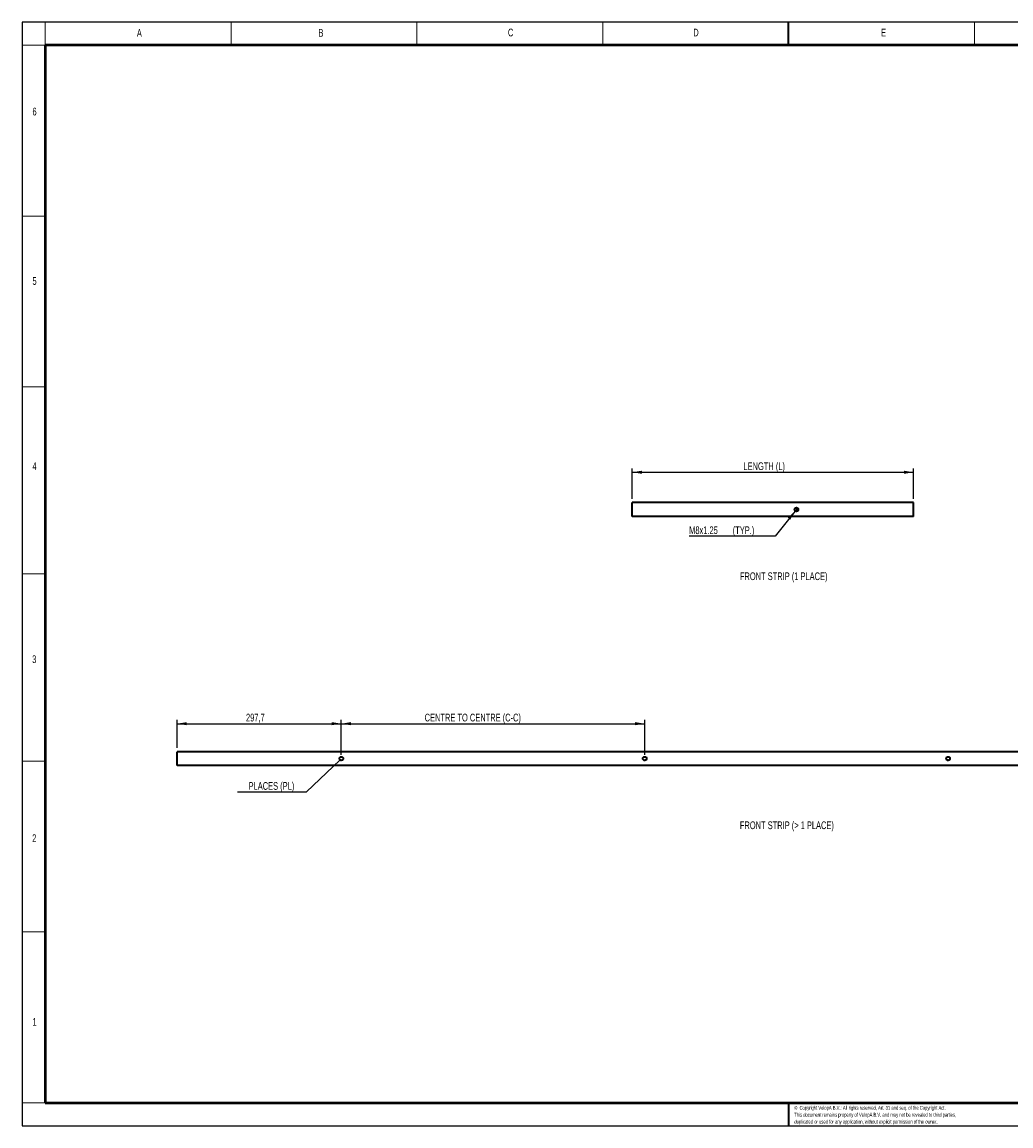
# Model space of a CAD drawing. Header units: millimetres. Extents: x 48 to 2827, y 39 to 2041.
# Tile 1 of 2: x 48 to 1841, y 39 to 2041. Entities that reach past the tile are written whole.
import ezdxf

# ---------------------------------------------------------------- set-up
doc = ezdxf.new("R2010")
doc.units = ezdxf.units.MM
doc.header["$LTSCALE"] = 7
doc.linetypes.add('SLD-Solid', pattern=[0])
doc.layers.add('-FORMAT-', color=7, linetype='SLD-Solid')
doc.layers.add('-FORMAT_TEXT-', color=7, linetype='SLD-Solid')
doc.styles.add('SLDTEXTSTYLE0', font='TXT', dxfattribs={"width": 0.638186})
doc.styles.add('SLDTEXTSTYLE1', font='TXT', dxfattribs={"width": 0.605})
doc.dimstyles.new('SLDDIMSTYLE0', dxfattribs={"dimtxt": 14, "dimasz": 17.5, "dimexe": 0, "dimexo": 0.0625, "dimgap": 3.5, "dimtad": 1, "dimdec": 1, "dimrnd": 1e-09, "dimzin": 12, "dimdsep": 46, "dimtxsty": 'SLDTEXTSTYLE1', "dimsah": 1, "dimcen": 0.09, "dimadec": 0, "dimazin": 3, "dimtfac": 1, "dimtdec": 1, "dimtofl": 0, "dimtmove": 0, "dimatfit": 3, "dimfxl": 1, "dimfrac": 2, "dimtolj": 1, "dimtzin": 12, "dimarcsym": 0})
doc.dimstyles.new('SLDDIMSTYLE1', dxfattribs={"dimtxt": 0.18, "dimasz": 17.5, "dimexe": 0, "dimexo": 0.0625, "dimgap": 0, "dimtad": 0, "dimtih": 1, "dimtoh": 1, "dimdec": 0, "dimrnd": 1e-09, "dimzin": 0, "dimdsep": 46, "dimtxsty": 'Standard', "dimblk1": 'NONE', "dimblk2": 'NONE', "dimsah": 1, "dimcen": 0.09, "dimadec": 0, "dimazin": 0, "dimtfac": 17.5, "dimtdec": 0, "dimtofl": 0, "dimtmove": 0, "dimatfit": 3, "dimldrblk": 'NONE', "dimfxl": 1, "dimfrac": 2, "dimtolj": 1, "dimtzin": 0, "dimarcsym": 0})
doc.dimstyles.new('SLDDIMSTYLE2', dxfattribs={"dimtxt": 14, "dimasz": 17.5, "dimexe": 0, "dimexo": 0.0625, "dimgap": 3.5, "dimtad": 0, "dimtih": 1, "dimtoh": 1, "dimdec": 1, "dimrnd": 1e-09, "dimzin": 12, "dimdsep": 46, "dimtxsty": 'SLDTEXTSTYLE1', "dimblk1": 'NONE', "dimsah": 1, "dimcen": 0, "dimadec": 0, "dimazin": 3, "dimtfac": 1, "dimtdec": 1, "dimtmove": 0, "dimatfit": 3, "dimldrblk": 'NONE', "dimfxl": 1, "dimfrac": 2, "dimtolj": 1, "dimtzin": 12, "dimarcsym": 0})

# ---------------------------------------------------------------- blocks, each defined once
blk = doc.blocks.new('_D')
at = {"layer": '-FORMAT-', "color": 7, "transparency": 16777216}
for p, q in [((329.3, 725.2), (329.3, 776)), ((329.3, 769), (626.9, 769)), ((626.9, 712.7), (626.9, 776))]:
    blk.add_line(p, q, dxfattribs=at)
for points in [[(329.3, 769), (346.8, 766.2), (346.8, 771.8)], [(626.9, 769), (609.4, 771.8), (609.4, 766.2)]]:
    blk.add_solid(points, dxfattribs=at)
at = {"layer": '-FORMAT-', "color": 7, "transparency": 16777216, "insert": (454.1, 787.1), "char_height": 14, "attachment_point": 1, "style": 'SLDTEXTSTYLE1'}
blk.add_mtext('297,7', dxfattribs=at)
blk = doc.blocks.new('_D_1')
at = {"layer": '-FORMAT-', "color": 7, "transparency": 16777216}
for p, q in [((626.9, 712.7), (626.9, 776)), ((626.9, 769), (1176.9, 769)), ((1176.9, 712.7), (1176.9, 776))]:
    blk.add_line(p, q, dxfattribs=at)
for points in [[(626.9, 769), (644.4, 766.2), (644.4, 771.8)], [(1176.9, 769), (1159.4, 771.8), (1159.4, 766.2)]]:
    blk.add_solid(points, dxfattribs=at)
at = {"layer": '-FORMAT-', "color": 7, "transparency": 16777216, "insert": (778, 787.1), "char_height": 14, "attachment_point": 1, "style": 'SLDTEXTSTYLE1'}
blk.add_mtext('CENTRE TO CENTRE (C-C)', dxfattribs=at)
blk = doc.blocks.new('SW_NOTE_0')
at = {"layer": '-FORMAT-', "color": 0}
blk.add_line((-125.4, 0), (0, 0), dxfattribs=at)
at = {"layer": '-FORMAT-', "color": 0, "insert": (-63.7, 17.5), "char_height": 14, "attachment_point": 2, "style": 'SLDTEXTSTYLE1'}
blk.add_mtext('PLACES (PL)', dxfattribs=at)
blk = doc.blocks.new('_None')
blk = doc.blocks.new('_D_2')
at = {"layer": '-FORMAT-', "color": 7, "transparency": 16777216}
for p, q in [((1154.3, 1177), (1154.3, 1232)), ((1154.3, 1225), (1664.3, 1225)), ((1664.3, 1177), (1664.3, 1232))]:
    blk.add_line(p, q, dxfattribs=at)
for points in [[(1154.3, 1225), (1171.8, 1222.2), (1171.8, 1227.8)], [(1664.3, 1225), (1646.8, 1227.8), (1646.8, 1222.2)]]:
    blk.add_solid(points, dxfattribs=at)
at = {"layer": '-FORMAT-', "color": 7, "transparency": 16777216, "insert": (1355.9, 1243), "char_height": 14, "attachment_point": 1, "style": 'SLDTEXTSTYLE1'}
blk.add_mtext('LENGTH (L)', dxfattribs=at)
blk = doc.blocks.new('_D_3')
at = {"layer": '-FORMAT-', "color": 7, "transparency": 16777216}
for p, q in [((1449.4, 1154.4), (1413.2, 1108.9)), ((1454.4, 1160.7), (1449.4, 1154.4)), ((1413.2, 1108.9), (1257.5, 1108.9))]:
    blk.add_line(p, q, dxfattribs=at)
blk.add_solid([(1449.4, 1154.4), (1436.4, 1142.5), (1440.7, 1139)], dxfattribs=at)
at = {"layer": '-FORMAT-', "color": 7, "transparency": 16777216, "char_height": 14, "attachment_point": 1, "style": 'SLDTEXTSTYLE1'}
for s, insert in [('M8x1.25', (1257.5, 1126.9)), ('(TYP.)', (1336.5, 1126.9))]:
    blk.add_mtext(s, dxfattribs=dict(at, insert=insert))

msp = doc.modelspace()

# ---------------------------------------------------------------- linework, layer by layer
at = {"layer": '-FORMAT-', "lineweight": 25}
for p, q in [((2827.2, 2041.49), (48.2, 2041.49)), ((48.2, 2041.49), (48.2, 39.49)), ((48.2, 39.49), (2827.2, 39.49))]:
    msp.add_line(p, q, dxfattribs=at)
at = {"layer": '-FORMAT-', "lineweight": 18}
for p, q in [((90.2, 1999.49), (90.2, 2041.49)), ((427.08, 1999.49), (427.08, 2041.49)), ((763.95, 1999.49), (763.95, 2041.49)), ((1100.83, 1999.49), (1100.83, 2041.49)), ((1774.58, 1999.49), (1774.58, 2041.49)), ((90.2, 1999.49), (48.2, 1999.49)), ((90.2, 1689.74), (48.2, 1689.74)), ((90.2, 1379.99), (48.2, 1379.99)), ((90.2, 1040.49), (48.2, 1040.49)), ((90.2, 700.99), (48.2, 700.99)), ((90.2, 391.24), (48.2, 391.24)), ((90.2, 81.49), (48.2, 81.49))]:
    msp.add_line(p, q, dxfattribs=at)
at = {"layer": '-FORMAT-', "lineweight": 35}
for p, q in [((1437.7, 1999.49), (1437.7, 2041.49)), ((1437.7, 81.49), (1437.7, 39.49))]:
    msp.add_line(p, q, dxfattribs=at)
at = {"layer": '-FORMAT-', "lineweight": 50}
for p, q in [((2785.2, 1999.49), (90.2, 1999.49)), ((90.2, 1999.49), (90.2, 81.49)), ((90.2, 81.49), (2785.2, 81.49))]:
    msp.add_line(p, q, dxfattribs=at)
at = {"color": 7, "linetype": 'SLD-Solid', "lineweight": 35}
for p, q in [((1664.29, 1170.04), (1154.29, 1170.04)), ((1154.29, 1145.04), (1154.29, 1170.04)), ((1664.29, 1145.04), (1664.29, 1170.04)), ((1664.29, 1145.04), (1154.29, 1145.04)), ((329.29, 693.22), (329.29, 718.22)), ((2489.29, 718.22), (329.29, 718.22)), ((2489.29, 693.22), (329.29, 693.22))]:
    msp.add_line(p, q, dxfattribs=at)
for centre in [(1451.94, 1157.54), (626.94, 705.72), (1176.94, 705.72), (1726.94, 705.72)]:
    msp.add_circle(centre, 3.4, dxfattribs=at)
at = {"color": 7, "linetype": 'SLD-Solid', "lineweight": 18}
for centre in [(1451.94, 1157.54), (626.94, 705.72), (1176.94, 705.72), (1726.94, 705.72)]:
    msp.add_arc(centre, 4, 75, 345, dxfattribs=at)

# ---------------------------------------------------------------- block references
at = {"layer": '-FORMAT-', "color": 7}
msp.add_blockref('SW_NOTE_0', (563.94, 645.59), dxfattribs=at)

# ---------------------------------------------------------------- texts
at = {"layer": '-FORMAT-', "color": 7, "char_height": 14, "attachment_point": 2, "style": 'SLDTEXTSTYLE1'}
for s, insert in [('FRONT STRIP (1 PLACE)', (1428.87, 1043.43)), ('FRONT STRIP (> 1 PLACE)', (1434.64, 591.79))]:
    msp.add_mtext(s, dxfattribs=dict(at, insert=insert))
at = {"layer": '-FORMAT_TEXT-'}
for s, insert, char_height, attachment_point, style in [('A', (260.8, 2028.73), 14, 2, 'SLDTEXTSTYLE1'), ('B', (590.01, 2028.94), 14, 2, 'SLDTEXTSTYLE1'), ('C', (933.84, 2029.54), 14, 2, 'SLDTEXTSTYLE1'), ('D', (1269.84, 2029.54), 14, 2, 'SLDTEXTSTYLE1'), ('E', (1609.84, 2029.47), 14, 2, 'SLDTEXTSTYLE1'), ('6', (70.75, 1886.16), 14, 2, 'SLDTEXTSTYLE1'), ('5', (70.75, 1578.93), 14, 2, 'SLDTEXTSTYLE1'), ('4', (70.93, 1243.24), 14, 2, 'SLDTEXTSTYLE1'), ('3', (70.3, 892.96), 14, 2, 'SLDTEXTSTYLE1'), ('2', (70.3, 568.35), 14, 2, 'SLDTEXTSTYLE1'), ('1', (70.88, 235.11), 14, 2, 'SLDTEXTSTYLE1'), ('This document remains property of VelopA B.V. and may not be revealed to third parties,', (1448.02, 63.24), 7, 1, 'SLDTEXTSTYLE0'), ('©  Copyright VelopA B.V.: All rights reserved, Art. 31 and seq. of the Copyright Act.', (1448.02, 75.79), 7, 1, 'SLDTEXTSTYLE0'), ('duplicated or used for any application, without explicit permission of the owner.', (1448.02, 50.7), 7, 1, 'SLDTEXTSTYLE0')]:
    msp.add_mtext(s, dxfattribs=dict(at, insert=insert, char_height=char_height, attachment_point=attachment_point, style=style))

# ---------------------------------------------------------------- dimensions: what is measured, and where the dimension line sits
at = {"layer": '-FORMAT-', "color": 7}
for base, p1, p2, text, picture, middle in [((1664.29, 1224.97), (1154.29, 1170.04), (1664.29, 1170.04), 'LENGTH (L)', '_D_2', (1409.29, 1224.97)), ((1176.94, 769.02), (626.94, 705.72), (1176.94, 705.72), 'CENTRE TO CENTRE (C-C)', '_D_1', (901.94, 769.02))]:
    dim = msp.add_linear_dim(base=base, p1=p1, p2=p2, angle=0, text=text, dimstyle='SLDDIMSTYLE0', dxfattribs=at)
    dim.commit()
    dim.dimension.update_dxf_attribs({"geometry": picture, "text_midpoint": middle, "dimtype": 160})
dim = msp.add_diameter_dim_2p(p1=(1454.44, 1160.67), p2=(1449.45, 1154.41), text='M8x1.25 (TYP.)', dimstyle='SLDDIMSTYLE2', override={"dimpost": '<>'}, dxfattribs=at)
dim.commit()
dim.dimension.update_dxf_attribs({"geometry": '_D_3', "text_midpoint": (1324.82, 1119.64), "dimtype": 163})
dim = msp.add_linear_dim(base=(626.94249869, 769.01618575), p1=(329.29249869, 718.2212266), p2=(626.94249869, 705.7212266), angle=0, dimstyle='SLDDIMSTYLE0', dxfattribs=at)
dim.commit()
dim.dimension.update_dxf_attribs({"geometry": '_D', "text_midpoint": (478.11749869, 769.01618575), "dimtype": 160})

# ---------------------------------------------------------------- leaders
at = {"layer": '-FORMAT-', "color": 7, "has_arrowhead": 0}
msp.add_leader([(624.2, 702.81), (563.94, 645.59)], dimstyle='SLDDIMSTYLE1', dxfattribs=at)

doc.saveas('drawing.dxf')
